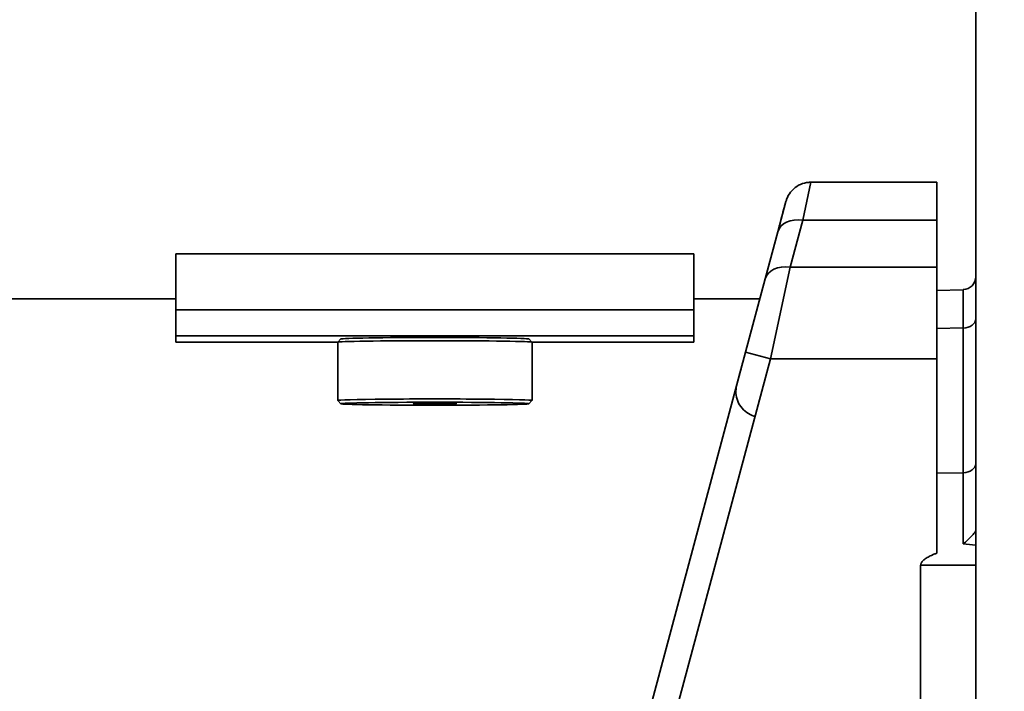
# Model space of a CAD drawing. Header units: millimetres. Extents: x 409 to 851, y 121 to 770.
# Tile 3 of 7: x 503 to 655, y 341 to 445. Entities that reach past the tile are written whole.
import ezdxf

# ---------------------------------------------------------------- set-up
doc = ezdxf.new("R2010")
doc.units = ezdxf.units.MM
doc.header["$LTSCALE"] = 3
doc.layers.add('Krawędzie widoczne(ISO)', color=7, linetype='Continuous', lineweight=35, true_color=0x262659)
doc.layers.add('Widoczne krawędzie styczne(ISO)', color=7, linetype='Continuous', lineweight=35, true_color=0x1a1a3e)

msp = doc.modelspace()

# ---------------------------------------------------------------- linework, layer by layer
at = {"layer": 'Krawędzie widoczne(ISO)'}
for p, q in [((650.4, 333.36), (650.4, 723.46)), ((624.96, 419.69), (644.4, 419.69)), ((644.4, 419.69), (644.4, 413.83)), ((621.1, 416.72), (621.1, 416.72)), ((644.4, 406.56), (644.4, 413.83)), ((619.85, 412.04), (617.9, 404.77)), ((606.9, 408.64), (526.9, 408.64)), ((526.9, 400), (526.9, 408.64)), ((606.9, 408.64), (606.9, 400)), ((644.4, 406.56), (644.4, 392.42)), ((614.87, 393.45), (617.9, 404.77)), ((644.4, 402.95), (648.47, 403.09)), ((526.9, 401.66), (409.1, 401.66)), ((617.06, 401.66), (606.9, 401.66)), ((526.9, 400), (526.9, 395.94)), ((606.9, 395.94), (606.9, 400)), ((526.9, 395), (526.9, 395.94)), ((552.4, 395.47), (551.9, 394.97)), ((581.39, 395.47), (581.89, 394.97)), ((606.9, 395.94), (606.9, 395)), ((526.9, 395), (526.9, 395)), ((526.9, 395), (551.93, 395)), ((551.9, 385.97), (551.9, 394.97)), ((581.86, 395), (606.9, 395)), ((581.9, 385.97), (581.9, 394.97)), ((606.9, 395), (606.9, 395)), ((614.87, 393.45), (589.06, 297.16)), ((644.4, 362.39), (644.4, 392.42)), ((552.4, 385.47), (551.9, 385.97)), ((581.39, 385.47), (581.89, 385.97)), ((641.9, 360.52), (641.9, 322.71))]:
    msp.add_line(p, q, dxfattribs=at)
msp.add_circle((735.9, 256.46), 115, dxfattribs=at)
msp.add_arc((648.4, 405.09), 2, 272, 0, dxfattribs=at)
for centre, major_axis, start_param, end_param in [((566.9, 394.97), (-15, 0), 3.141593, 6.283185), ((566.9, 395.47), (-14.5, 0), 3.157666, 6.267112), ((566.9, 385.97), (15, 0), 6.267112, 9.440851)]:
    msp.add_ellipse(centre, major_axis=major_axis, ratio=0.01607, start_param=start_param, end_param=end_param, dxfattribs=at)
for major_axis in [(14.5, 0), (-3.32, 0)]:
    msp.add_ellipse((566.9, 385.47), major_axis=major_axis, ratio=0.01607, dxfattribs=at)
for points, knots in [([(621.1, 416.72), (621.1, 416.73), (621.1, 416.73), (621.1, 416.73), (621.1, 416.74), (621.11, 416.75), (621.11, 416.75), (621.12, 416.79), (621.13, 416.81), (621.15, 416.9), (621.18, 416.97), (621.27, 417.24), (621.36, 417.44), (621.68, 418), (621.95, 418.35), (622.59, 418.93), (622.96, 419.18), (623.74, 419.52), (624.16, 419.63), (624.7, 419.68), (624.83, 419.69), (624.96, 419.69)], [0, 0, 0, 0, 0.0009227, 0.0009227, 0.0017192, 0.0017192, 0.0041086, 0.0041086, 0.0112772, 0.0112772, 0.0327904, 0.0327904, 0.09752, 0.09752, 0.226577, 0.226577, 0.3570934, 0.3570934, 0.482346, 0.482346, 0.5216342, 0.5216342, 0.5216342, 0.5216342]), ([(619.85, 412.04), (620.17, 413.24), (620.44, 414.27), (620.85, 415.79), (620.99, 416.31), (621.07, 416.61), (621.08, 416.65), (621.09, 416.69), (621.1, 416.7), (621.1, 416.71), (621.1, 416.72), (621.1, 416.72), (621.1, 416.72), (621.1, 416.72), (621.1, 416.72), (621.1, 416.72), (621.1, 416.72), (621.1, 416.72), (621.1, 416.72), (621.1, 416.72), (621.1, 416.72), (621.1, 416.72), (621.1, 416.72), (621.1, 416.72), (621.1, 416.72), (621.1, 416.72), (621.1, 416.72), (621.1, 416.72), (621.1, 416.72), (621.1, 416.72), (621.1, 416.72), (621.1, 416.72), (621.1, 416.72), (621.1, 416.72)], [0, 0, 0, 0, 0.520002, 0.520002, 1.031089, 1.031089, 1.144942, 1.144942, 1.20215, 1.20215, 1.23079, 1.23079, 1.245114, 1.245114, 1.252276, 1.252276, 1.255857, 1.255857, 1.257648, 1.257648, 1.258543, 1.258543, 1.25899, 1.25899, 1.259214, 1.259214, 1.259326, 1.259326, 1.259383, 1.259383, 1.259412, 1.259412, 1.259453, 1.259453, 1.259453, 1.259453]), ([(616.34, 383.5), (616.28, 383.51), (616.22, 383.53), (615.77, 383.68), (615.38, 383.87), (614.69, 384.36), (614.37, 384.68), (613.88, 385.37), (613.69, 385.76), (613.43, 386.56), (613.37, 387), (613.38, 387.64), (613.4, 387.85), (613.45, 388.16), (613.48, 388.26), (613.5, 388.37), (613.51, 388.38), (613.51, 388.38), (613.51, 388.39), (613.51, 388.39), (613.51, 388.39), (613.51, 388.39), (613.51, 388.39), (613.51, 388.39), (613.51, 388.39), (613.51, 388.39), (613.51, 388.39), (613.51, 388.39), (613.51, 388.39), (613.51, 388.39), (613.51, 388.39), (613.51, 388.39), (613.51, 388.39), (613.51, 388.39), (613.51, 388.39), (613.51, 388.39), (613.51, 388.39), (613.51, 388.39), (613.51, 388.39), (613.51, 388.4), (613.51, 388.4), (613.52, 388.44), (613.54, 388.5), (613.64, 388.86), (613.78, 389.4), (614.14, 390.73), (614.31, 391.38), (614.52, 392.15)], [0.104224, 0.104224, 0.104224, 0.104224, 0.122345, 0.122345, 0.247943, 0.247943, 0.378426, 0.378426, 0.503571, 0.503571, 0.632281, 0.632281, 0.695312, 0.695312, 0.727243, 0.727243, 0.728739, 0.728739, 0.729494, 0.729494, 0.729683, 0.729683, 0.729777, 0.729777, 0.729825, 0.729825, 0.729848, 0.729848, 0.729872, 0.729872, 0.729896, 0.729896, 0.729992, 0.729992, 0.736033, 0.736033, 0.754157, 0.754157, 0.808528, 0.808528, 0.971644, 0.971644, 1.461069, 1.461069, 2.931459, 2.931459, 3.912243, 3.912243, 3.912243, 3.912243]), ([(648.47, 363.81), (648.47, 363.81), (648.47, 363.81), (648.7, 364.01), (648.93, 364.21), (649.36, 364.61), (649.56, 364.81), (649.94, 365.21), (650.09, 365.38), (650.25, 365.6), (650.31, 365.67), (650.38, 365.8), (650.4, 365.85), (650.4, 365.89)], [-0.0006372, -0.0006372, -0.0006372, -0.0006372, 0, 0, 0.0894214, 0.0894214, 0.1788688, 0.1788688, 0.2733148, 0.2733148, 0.3336031, 0.3336031, 0.3943571, 0.3943571, 0.3943571, 0.3943571])]:
    msp.add_open_spline(points, degree=3, knots=knots, dxfattribs=at)
msp.add_rational_spline([(644.4, 362.39), (641.9, 361.45), (641.9, 360.52)], [1.00250803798, 1.00234527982, 1], degree=2, dxfattribs=at)
at = {"layer": 'Widoczne krawędzie styczne(ISO)'}
for p, q in [((624.96, 419.69), (623.71, 413.83)), ((619.85, 412.04), (621.1, 416.72)), ((621.76, 406.56), (623.71, 413.83)), ((623.71, 413.83), (644.4, 413.83)), ((621.76, 406.56), (618.73, 392.42)), ((621.76, 406.56), (644.4, 406.56)), ((648.47, 397.17), (648.47, 403.09)), ((526.9, 400), (606.9, 400)), ((644.4, 397.07), (648.47, 397.17)), ((648.47, 397.17), (648.47, 374.82)), ((606.9, 395.94), (526.9, 395.94)), ((526.9, 395), (551.93, 395)), ((581.86, 395), (606.9, 395)), ((592.93, 296.12), (618.73, 392.42)), ((618.73, 392.42), (614.87, 393.45)), ((644.4, 392.42), (618.73, 392.42)), ((644.4, 374.72), (648.47, 374.82)), ((648.47, 363.81), (648.47, 374.82)), ((641.9, 360.52), (650.4, 360.52))]:
    msp.add_line(p, q, dxfattribs=at)
for centre, major_axis, ratio, start_param, end_param in [((623.71, 411), (-3.86, 1.04), 0.694747, 4.896439, 6.283185), ((621.76, 403.73), (-3.86, 1.04), 0.694747, 4.896439, 6.283185), ((648.4, 398.58), (2, 0), 0.707107, 4.747296, 6.283185), ((648.4, 376.23), (2, 0), 0.707107, 4.747296, 6.283185), ((776.93, 1248.89), (1290.45, -56.23), 0.690574, 4.642799, 4.644302)]:
    msp.add_ellipse(centre, major_axis=major_axis, ratio=ratio, start_param=start_param, end_param=end_param, dxfattribs=at)

doc.saveas('drawing.dxf')
